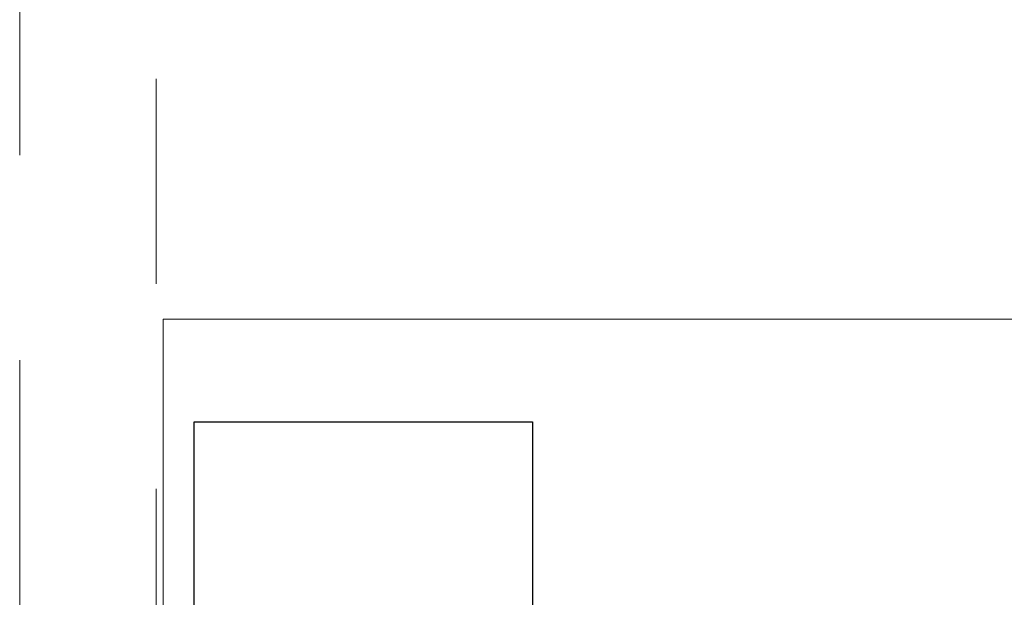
# Model space of a CAD drawing. Header units: metres. Extents: x -180 to 4, y -49 to 6.
# Tile 175 of 256: x -175.421 to -174.941, y 0.014 to 0.296. Entities that reach past the tile are written whole.
import ezdxf

# ---------------------------------------------------------------- set-up
doc = ezdxf.new("R2010")
doc.units = ezdxf.units.M
doc.header["$LTSCALE"] = 0.05
doc.header["$PDMODE"] = 1
doc.header["$PDSIZE"] = -2
doc.linetypes.add('ISO-10 Strichpunktlinie', pattern=[4.699, 3.048, -0.762, 0.127, -0.762])
doc.linetypes.add('Linienart-53', pattern=[5.291531, 3.175, -1.058062, 0.352704, -0.705764])
doc.layers.get('0').update_dxf_attribs({"lineweight": 25})
for name, color, linetype, lineweight, true_color in [('30 -33 Aussenwände- 7 Fassade_ Elemente', 7, 'Continuous', 9, 0x00aacc), ('70 -72 Beschriftung- 7 Detailverweise Linie', 7, 'Continuous', 9, 0x00dd00), ('70 -76 Bemaßung- 2 Allgemein', 7, 'Continuous', 5, 0x6666cc)]:
    doc.layers.add(name, color=color, linetype=linetype, lineweight=lineweight, true_color=true_color)
doc.layers.add('70 -71 Achsen- 1 Gebäudeachsen', color=7, linetype='Linienart-53', lineweight=18)
doc.layers.add('Keine', color=7, linetype='Continuous', lineweight=9)
doc.styles.add('Arial', font='arial.ttf')
doc.dimstyles.new('k+k 1_50', dxfattribs={"dimtxt": 0.100689, "dimasz": 0.05302, "dimexe": 0.05, "dimexo": 0.15, "dimgap": 0.01, "dimtad": 1, "dimdec": 3, "dimtxsty": 'Arial', "dimblk": 'VW_SLASH', "dimblk1": 'VW_SLASH', "dimblk2": 'VW_SLASH', "dimcen": 0, "dimdle": 0.05, "dimadec": 3, "dimazin": 0, "dimtfac": 0.75, "dimtdec": 3, "dimtix": 1, "dimtmove": 0, "dimatfit": 0, "dimldrblk": 'VW_SLASH-1', "dimfxl": 0.125, "dimfxlon": 1, "dimfrac": 2, "dimtolj": 1, "dimarcsym": 0})
doc.dimstyles.new('k+k_klein', dxfattribs={"dimtxt": 0.100689, "dimasz": 0.05302, "dimexe": 0.05, "dimexo": 0.15, "dimgap": 0.005, "dimtad": 1, "dimdec": 3, "dimtxsty": 'Arial', "dimblk": 'VW_SLASH-2', "dimblk1": 'VW_SLASH-2', "dimblk2": 'VW_SLASH-2', "dimcen": 0, "dimdle": 0.025, "dimadec": 3, "dimazin": 0, "dimtfac": 0.75, "dimtdec": 3, "dimtix": 1, "dimtmove": 0, "dimatfit": 0, "dimldrblk": 'VW_FILLEDARROW', "dimfxl": 0.1, "dimfxlon": 1, "dimfrac": 2, "dimtolj": 1, "dimarcsym": 0})

# ---------------------------------------------------------------- blocks, each defined once
blk = doc.blocks.new('Gruppe-2596')
at = {"color": 255}
blk.add_wipeout([(-167.821, 0.14996), (-175.421, 0.14996), (-175.421, -0.64704), (-167.821, -0.64704)], dxfattribs=at).dxf.layer = '30 -33 Aussenwände- 7 Fassade_ Elemente'
blk.add_wipeout([(-168.046, -0.09204), (-168.046, -0.64704), (-175.196, -0.64704), (-175.196, -0.09204), (-175.351, -0.09204), (-175.351, 0.14996), (-167.891, 0.14996), (-167.891, -0.09204)], dxfattribs=at).dxf.layer = '30 -33 Aussenwände- 7 Fassade_ Elemente'
at = {"layer": '30 -33 Aussenwände- 7 Fassade_ Elemente', "flags": 128}
blk.add_lwpolyline([(-168.046, -0.09204), (-168.046, -0.64704), (-175.196, -0.64704), (-175.196, -0.09204), (-175.351, -0.09204), (-175.351, 0.14996), (-167.891, 0.14996), (-167.891, -0.09204)], close=True, dxfattribs=at)
at = {"color": 255, "lineweight": 25}
blk.add_wipeout([(-175.196, -0.09204), (-175.196, -0.03204), (-175.336, -0.03204), (-175.336, 0.09996), (-175.171, 0.09996), (-175.171, -0.09204)], dxfattribs=at).dxf.layer = '30 -33 Aussenwände- 7 Fassade_ Elemente'
at = {"layer": '30 -33 Aussenwände- 7 Fassade_ Elemente', "lineweight": 25, "flags": 128}
blk.add_lwpolyline([(-175.196, -0.09204), (-175.196, -0.03204), (-175.336, -0.03204), (-175.336, 0.09996), (-175.171, 0.09996), (-175.171, -0.09204)], close=True, dxfattribs=at)
blk = doc.blocks.new('_01-OG1_Tragwerk (2D)')
at = {"layer": '30 -33 Aussenwände- 7 Fassade_ Elemente', "color": 7}
blk.add_blockref('Gruppe-2596', (0, 0), dxfattribs=at)
blk = doc.blocks.new('_OG1_2D (2D)')
at = {"layer": '70 -72 Beschriftung- 7 Detailverweise Linie', "linetype": 'ISO-10 Strichpunktlinie', "flags": 128}
blk.add_lwpolyline([(-167.84599996, -0.72), (-175.35437786, -0.72), (-175.35437786, 0.3), (-167.84599996, 0.3)], close=True, dxfattribs=at)
blk = doc.blocks.new('VW_SLASH')
at = {"color": 0, "linetype": 'ByBlock', "lineweight": -2, "transparency": 16777216}
blk.add_line((0.943, 0), (-1, 0), dxfattribs=at)
at = {"color": 0, "lineweight": 20, "transparency": 16777216, "flags": 128}
blk.add_lwpolyline([(0.5004, 0.5004), (-0.5004, -0.5004)], dxfattribs=at)
blk = doc.blocks.new('*D16276')
at = {"layer": '70 -76 Bemaßung- 2 Allgemein', "color": 0, "lineweight": -2}
for p, q in [((-176.643, 0.14996), (-176.818, 0.14996)), ((-176.768, -0.59402), (-176.768, 0.09694)), ((-176.643, -0.64704), (-176.818, -0.64704))]:
    blk.add_line(p, q, dxfattribs=at)
at = {"layer": 'Defpoints', "color": 0}
for p in [(-176.768, 0.14996), (-175.381, 0.14996), (-175.196, -0.64704)]:
    blk.add_point(p, dxfattribs=at)
at = {"layer": '70 -76 Bemaßung- 2 Allgemein', "color": 0, "lineweight": -2, "xscale": 0.05302001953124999, "yscale": 0.05302001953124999, "zscale": 0.05302001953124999}
for p, rotation in [((-176.768, 0.14996), 90), ((-176.768, -0.64704), 270)]:
    blk.add_blockref('VW_SLASH', p, dxfattribs=dict(at, rotation=rotation))
at = {"layer": '70 -76 Bemaßung- 2 Allgemein', "color": 0, "insert": (-176.84533, -0.24854), "char_height": 0.1006887, "attachment_point": 5, "rotation": 90, "style": 'Arial'}
blk.add_mtext('\\A1;79\\S7^ ;', dxfattribs=at)
blk = doc.blocks.new('VW_SLASH-1')
at = {"color": 0, "linetype": 'ByBlock', "lineweight": -2, "transparency": 16777216}
blk.add_line((0.943, 0), (-1, 0), dxfattribs=at)
at = {"color": 0, "lineweight": 5, "transparency": 16777216, "flags": 128}
blk.add_lwpolyline([(0.5004, 0.5004), (-0.5004, -0.5004)], dxfattribs=at)
blk = doc.blocks.new('VW_SLASH-2')
at = {"color": 0, "linetype": 'ByBlock', "lineweight": -2, "transparency": 16777216}
blk.add_line((0.4715, 0), (-1, 0), dxfattribs=at)
at = {"color": 0, "lineweight": 5, "transparency": 16777216, "flags": 128}
blk.add_lwpolyline([(0.5004, 0.5004), (-0.5004, -0.5004)], dxfattribs=at)
blk = doc.blocks.new('*D16417')
at = {"layer": '70 -76 Bemaßung- 2 Allgemein', "color": 0, "lineweight": -2}
for p, q in [((-175.84, 1.79996), (-175.84, 1.94996)), ((-175.421, 1.79996), (-175.421, 1.94996)), ((-175.47402, 1.89996), (-175.78698, 1.89996))]:
    blk.add_line(p, q, dxfattribs=at)
at = {"layer": 'Defpoints', "color": 0}
for p in [(-175.84, 1.89996), (-175.421, 0.14996), (-175.84, -0.02804)]:
    blk.add_point(p, dxfattribs=at)
at = {"layer": '70 -76 Bemaßung- 2 Allgemein', "color": 0, "lineweight": -2, "xscale": 0.05302001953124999, "yscale": 0.05302001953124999, "zscale": 0.05302001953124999, "rotation": 180}
blk.add_blockref('VW_SLASH-2', (-175.84, 1.89996), dxfattribs=at)
at = {"layer": '70 -76 Bemaßung- 2 Allgemein', "color": 0, "lineweight": -2, "xscale": 0.05302001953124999, "yscale": 0.05302001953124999, "zscale": 0.05302001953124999}
blk.add_blockref('VW_SLASH-2', (-175.421, 1.89996), dxfattribs=at)
at = {"layer": '70 -76 Bemaßung- 2 Allgemein', "color": 0, "insert": (-175.6305, 1.97814), "char_height": 0.1006887, "attachment_point": 5, "style": 'Arial'}
blk.add_mtext('\\A1;41\\S9^ ;', dxfattribs=at)
blk = doc.blocks.new('VW_FILLEDARROW')
at = {"linetype": 'Continuous', "lineweight": 0, "transparency": 16777216}
blk.add_hatch(color=0, dxfattribs=at).paths.add_polyline_path([(-2.8289, 0.758), (0, 0), (-2.8289, -0.758)])
at = {"color": 0, "lineweight": 5, "transparency": 16777216, "flags": 128}
blk.add_lwpolyline([(-2.8289, 0.758), (0, 0), (-2.8289, -0.758)], close=True, dxfattribs=at)
blk = doc.blocks.new('*D16418')
at = {"layer": '70 -76 Bemaßung- 2 Allgemein', "color": 0, "lineweight": -2}
for p, q in [((-175.421, 1.79996), (-175.421, 1.94996)), ((-175.351, 1.79996), (-175.351, 1.94996)), ((-175.47402, 1.89996), (-175.52704, 1.89996)), ((-175.351, 1.89996), (-175.421, 1.89996)), ((-175.29798, 1.89996), (-175.24496, 1.89996))]:
    blk.add_line(p, q, dxfattribs=at)
at = {"layer": 'Defpoints', "color": 0}
for p in [(-175.421, 1.89996), (-175.421, 0.14996), (-175.351, 0.14996)]:
    blk.add_point(p, dxfattribs=at)
at = {"layer": '70 -76 Bemaßung- 2 Allgemein', "color": 0, "lineweight": -2, "xscale": 0.05302001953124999, "yscale": 0.05302001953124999, "zscale": 0.05302001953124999}
blk.add_blockref('VW_SLASH-2', (-175.421, 1.89996), dxfattribs=at)
at = {"layer": '70 -76 Bemaßung- 2 Allgemein', "color": 0, "lineweight": -2, "xscale": 0.05302001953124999, "yscale": 0.05302001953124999, "zscale": 0.05302001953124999, "rotation": 180}
blk.add_blockref('VW_SLASH-2', (-175.351, 1.89996), dxfattribs=at)
at = {"layer": '70 -76 Bemaßung- 2 Allgemein', "color": 0, "insert": (-175.386, 2.0153), "char_height": 0.100689, "attachment_point": 5, "style": 'Arial'}
blk.add_mtext('\\A1;7', dxfattribs=at)
blk = doc.blocks.new('*D16419')
at = {"layer": '70 -76 Bemaßung- 2 Allgemein', "color": 0, "lineweight": -2}
for p, q in [((-175.351, 1.79996), (-175.351, 1.94996)), ((-175.136, 1.79996), (-175.136, 1.94996)), ((-175.18902, 1.89996), (-175.29798, 1.89996))]:
    blk.add_line(p, q, dxfattribs=at)
at = {"layer": 'Defpoints', "color": 0}
for p in [(-175.351, 1.89996), (-175.351, 0.14996), (-175.136, -0.34704)]:
    blk.add_point(p, dxfattribs=at)
at = {"layer": '70 -76 Bemaßung- 2 Allgemein', "color": 0, "lineweight": -2, "xscale": 0.05302001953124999, "yscale": 0.05302001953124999, "zscale": 0.05302001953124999, "rotation": 180}
blk.add_blockref('VW_SLASH-2', (-175.351, 1.89996), dxfattribs=at)
at = {"layer": '70 -76 Bemaßung- 2 Allgemein', "color": 0, "lineweight": -2, "xscale": 0.05302001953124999, "yscale": 0.05302001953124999, "zscale": 0.05302001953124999}
blk.add_blockref('VW_SLASH-2', (-175.136, 1.89996), dxfattribs=at)
at = {"layer": '70 -76 Bemaßung- 2 Allgemein', "color": 0, "insert": (-175.235, 1.98601), "char_height": 0.1006887, "attachment_point": 5, "style": 'Arial'}
blk.add_mtext('\\A1;21\\S5^ ;', dxfattribs=at)
blk = doc.blocks.new('*D16956')
at = {"layer": '70 -76 Bemaßung- 2 Allgemein', "color": 0, "lineweight": -2}
for p, q in [((-178.168, 0.14996), (-178.318, 0.14996)), ((-178.268, -0.39402), (-178.268, 0.09694)), ((-178.168, -0.44704), (-178.318, -0.44704))]:
    blk.add_line(p, q, dxfattribs=at)
at = {"layer": 'Defpoints', "color": 0}
for p in [(-178.268, 0.14996), (-175.371, 0.14996), (-176.25575, -0.44704)]:
    blk.add_point(p, dxfattribs=at)
at = {"layer": '70 -76 Bemaßung- 2 Allgemein', "color": 0, "lineweight": -2, "xscale": 0.05302001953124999, "yscale": 0.05302001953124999, "zscale": 0.05302001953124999}
for p, rotation in [((-178.268, 0.14996), 90), ((-178.268, -0.44704), 270)]:
    blk.add_blockref('VW_SLASH-2', p, dxfattribs=dict(at, rotation=rotation))
at = {"layer": '70 -76 Bemaßung- 2 Allgemein', "color": 0, "insert": (-178.34033, -0.14854), "char_height": 0.1006887, "attachment_point": 5, "rotation": 90, "style": 'Arial'}
blk.add_mtext('\\A1;59\\S7^ ;', dxfattribs=at)
blk = doc.blocks.new('*D16962')
at = {"layer": '70 -76 Bemaßung- 2 Allgemein', "color": 0, "lineweight": -2}
for p, q in [((-177.768, 0.20298), (-177.768, 0.256)), ((-177.668, 0.14996), (-177.818, 0.14996)), ((-177.768, -0.02804), (-177.768, 0.14996)), ((-177.668, -0.02804), (-177.818, -0.02804)), ((-177.768, -0.08106), (-177.768, -0.13408))]:
    blk.add_line(p, q, dxfattribs=at)
at = {"layer": 'Defpoints', "color": 0}
for p in [(-177.768, 0.14996), (-175.371, 0.14996), (-175.84, -0.02804)]:
    blk.add_point(p, dxfattribs=at)
at = {"layer": '70 -76 Bemaßung- 2 Allgemein', "color": 0, "lineweight": -2, "xscale": 0.05302001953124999, "yscale": 0.05302001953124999, "zscale": 0.05302001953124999}
for p, rotation in [((-177.768, 0.14996), 270), ((-177.768, -0.02804), 90)]:
    blk.add_blockref('VW_SLASH-2', p, dxfattribs=dict(at, rotation=rotation))
at = {"layer": '70 -76 Bemaßung- 2 Allgemein', "color": 0, "insert": (-178.03755, 0.06096), "char_height": 0.1006887, "attachment_point": 5, "rotation": 90, "style": 'Arial'}
blk.add_mtext('\\A1;17\\S8^ ;', dxfattribs=at)
blk = doc.blocks.new('_Achsen (3D)')
at = {"layer": '70 -71 Achsen- 1 Gebäudeachsen', "transparency": 33554687}
blk.add_line((-175.421, 3.79996), (-175.421, -46.17204), dxfattribs=at)
blk = doc.blocks.new('Gruppe-15238')
at = {"layer": '70 -76 Bemaßung- 2 Allgemein'}
dim = blk.add_linear_dim(base=(-176.768, 0.14996), p1=(-175.196, -0.64704), p2=(-175.381, 0.14996), angle=270, text='79\\S7^ ;', dimstyle='k+k 1_50', override={"dimtxt": 0.100689, "dimgap": 0.01, "dimpost": '<>', "dimtxsty": 'Arial', "dimtmove": 2}, dxfattribs=at)
dim.commit()
dim.dimension.update_dxf_attribs({"geometry": '*D16276', "text_midpoint": (-176.84533, -0.24854)})
blk = doc.blocks.new('Gruppe-15262')
at = {"layer": '70 -76 Bemaßung- 2 Allgemein'}
for base, p1, p2, text, override, picture, middle in [((-175.421, 1.89996), (-175.351, 0.14996), (-175.421, 0.14996), '7', {"dimtxt": 0.100689, "dimgap": 0.01, "dimpost": '<>', "dimtxsty": 'Arial', "dimtix": 0, "dimtmove": 2}, '*D16418', (-175.386, 2.0153)), ((-175.84, 1.89996), (-175.421, 0.14996), (-175.84, -0.02804), '41\\S9^ ;', {"dimtxt": 0.100689, "dimgap": 0.01, "dimpost": '<>', "dimtxsty": 'Arial', "dimtmove": 2}, '*D16417', (-175.6305, 1.97814))]:
    dim = blk.add_linear_dim(base=base, p1=p1, p2=p2, text=text, dimstyle='k+k_klein', override=override, dxfattribs=at)
    dim.commit()
    dim.dimension.update_dxf_attribs({"geometry": picture, "text_midpoint": middle})
dim = blk.add_linear_dim(base=(-175.351, 1.89996), p1=(-175.136, -0.34704), p2=(-175.351, 0.14996), text='21\\S5^ ;', dimstyle='k+k_klein', override={"dimtxt": 0.100689, "dimgap": 0.005091, "dimpost": '<>', "dimtxsty": 'Arial', "dimtmove": 2}, dxfattribs=at)
dim.commit()
dim.dimension.update_dxf_attribs({"geometry": '*D16419', "text_midpoint": (-175.235, 1.98601), "dimtype": 160})
blk = doc.blocks.new('Gruppe-15270')
at = {"layer": '70 -76 Bemaßung- 2 Allgemein'}
dim = blk.add_linear_dim(base=(-178.268, 0.14996), p1=(-176.25575, -0.44704), p2=(-175.371, 0.14996), angle=270, text='59\\S7^ ;', dimstyle='k+k_klein', override={"dimtxt": 0.100689, "dimgap": 0.005, "dimpost": '<>', "dimtxsty": 'Arial', "dimtmove": 2}, dxfattribs=at)
dim.commit()
dim.dimension.update_dxf_attribs({"geometry": '*D16956', "text_midpoint": (-178.34033, -0.14854)})
blk = doc.blocks.new('Gruppe-15271')
at = {"layer": '70 -76 Bemaßung- 2 Allgemein'}
dim = blk.add_linear_dim(base=(-177.76799996, 0.14995802), p1=(-175.83999996, -0.02804198), p2=(-175.37099996, 0.14995802), angle=270, text='17\\S8^ ;', dimstyle='k+k_klein', override={"dimtxt": 0.100689, "dimgap": 0.01, "dimdec": 8, "dimpost": '<>', "dimtxsty": 'Arial', "dimtix": 0, "dimtmove": 2}, dxfattribs=at)
dim.commit()
dim.dimension.update_dxf_attribs({"geometry": '*D16962', "text_midpoint": (-178.03754897, 0.06095802)})
blk = doc.blocks.new('_OG1_2D Bemaßung_ Beschriftung (2D)')
at = {"layer": '70 -76 Bemaßung- 2 Allgemein'}
for name in ['Gruppe-15262', 'Gruppe-15271', 'Gruppe-15238', 'Gruppe-15270']:
    blk.add_blockref(name, (0, 0), dxfattribs=at)

msp = doc.modelspace()

# ---------------------------------------------------------------- block references
at = {"layer": 'Keine', "color": 1}
msp.add_blockref('_01-OG1_Tragwerk (2D)', (0, 0), dxfattribs=at)

# ---------------------------------------------------------------- next in the draw order: block references
msp.add_blockref('_OG1_2D (2D)', (0, 0), dxfattribs=at)

# ---------------------------------------------------------------- next in the draw order: block references
msp.add_blockref('_OG1_2D Bemaßung_ Beschriftung (2D)', (0, 0), dxfattribs=at)

# ---------------------------------------------------------------- next in the draw order: block references
msp.add_blockref('_Achsen (3D)', (0, 0), dxfattribs=at)

doc.saveas('drawing.dxf')
